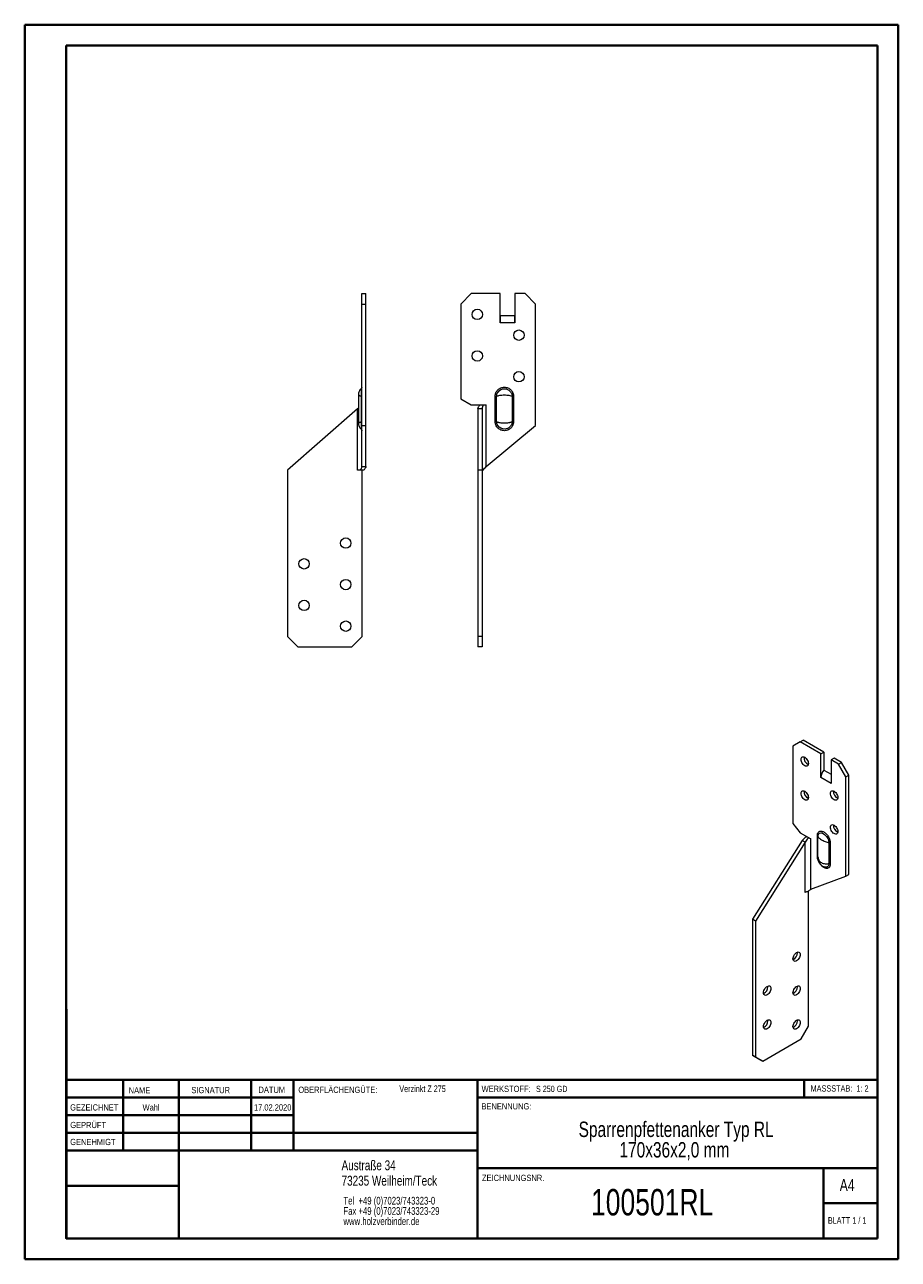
# Model space of a CAD drawing. Header units: millimetres. Extents: x 0 to 210, y 0 to 297.
import ezdxf

# ---------------------------------------------------------------- set-up
doc = ezdxf.new("R2010")
doc.units = ezdxf.units.MM
doc.styles.add('SLDTEXTSTYLE0', font='TXT', dxfattribs={"width": 0.75})
doc.styles.add('SLDTEXTSTYLE1', font='TXT', dxfattribs={"width": 0.681818})
doc.styles.add('SLDTEXTSTYLE2', font='TXT', dxfattribs={"width": 0.7})
doc.styles.add('SLDTEXTSTYLE3', font='TXT', dxfattribs={"width": 0.6875})

# ---------------------------------------------------------------- blocks, each defined once
blk = doc.blocks.new('SW_NOTE_0')
at = {"color": 0, "linetype": 'Continuous', "lineweight": 0, "char_height": 1.8521, "attachment_point": 1, "style": 'SLDTEXTSTYLE0'}
for s, insert in [('Tel  +49 (0)7023/743323-0', (0, 2.39)), ('Fax +49 (0)7023/743323-29', (0, -0.08)), ('www.holzverbinder.de', (0, -2.55))]:
    blk.add_mtext(s, dxfattribs=dict(at, insert=insert))
blk = doc.blocks.new('SW_NOTE_1')
at = {"color": 0, "linetype": 'Continuous', "lineweight": 0, "char_height": 3.7042, "attachment_point": 2, "style": 'SLDTEXTSTYLE0'}
for s, insert in [('Sparrenpfettenanker Typ RL', (32.53, 4.77)), ('170x36x2,0 mm', (32.12, -0.16))]:
    blk.add_mtext(s, dxfattribs=dict(at, insert=insert))

msp = doc.modelspace()

# ---------------------------------------------------------------- linework, layer by layer
at = {"color": 7, "linetype": 'Continuous', "lineweight": 40}
for p, q in [((0.08, 0.21), (0.08, 297.21)), ((0.08, 297.21), (210.08, 297.21)), ((210.08, 0.21), (210.08, 297.21)), ((210.08, 292.21), (210.08, 297.21)), ((10.08, 292.21), (205.08, 292.21)), ((10.08, 5.21), (10.08, 292.21)), ((205.08, 5.21), (205.08, 292.21)), ((10.11, 60.37), (10.11, 5.12)), ((205.08, 43.37), (10.11, 43.37)), ((23.71, 43.37), (23.71, 26.37)), ((37.1, 43.37), (37.1, 5.12)), ((54.51, 43.37), (54.51, 26.37)), ((64.71, 26.37), (64.71, 43.37)), ((108.91, 43.37), (108.91, 5.12)), ((187.47, 39.12), (187.47, 43.37)), ((64.71, 39.1), (10.11, 39.1)), ((205.08, 39.12), (108.91, 39.12)), ((64.71, 34.87), (10.11, 34.87)), ((108.91, 30.62), (10.11, 30.62)), ((108.91, 26.37), (10.11, 26.37)), ((108.91, 22.12), (205.08, 22.12)), ((192.08, 5.21), (192.08, 22.21)), ((37.1, 17.87), (10.11, 17.87)), ((10.11, 13.71), (10.08, 13.71)), ((205.08, 13.71), (192.08, 13.71)), ((10.11, 9.46), (10.08, 9.46)), ((10.08, 5.21), (205.08, 5.21)), ((205.08, 5.21), (180.99, 5.21)), ((0.08, 0.21), (210.08, 0.21))]:
    msp.add_line(p, q, dxfattribs=at)
at = {"color": 7, "linetype": 'Continuous', "lineweight": 15}
for p, q in [((81.11, 232.52), (82.11, 232.52)), ((81.11, 230.02), (81.11, 232.52)), ((82.11, 230.02), (82.11, 232.52)), ((107.38, 232.52), (104.88, 230.02)), ((114.38, 232.52), (107.38, 232.52)), ((114.38, 225.52), (114.38, 232.52)), ((117.88, 232.52), (117.88, 225.52)), ((120.38, 232.52), (117.88, 232.52)), ((122.88, 230.02), (120.38, 232.52)), ((81.11, 200.77), (81.11, 230.02)), ((81.11, 230.02), (82.11, 230.02)), ((82.11, 200.77), (82.11, 230.02)), ((104.88, 230.02), (104.88, 207.22)), ((122.88, 200.77), (122.88, 230.02)), ((114.39, 227.26), (117.88, 227.26)), ((114.39, 227.26), (114.39, 225.52)), ((117.88, 225.52), (117.88, 227.26)), ((114.39, 225.52), (114.38, 225.52)), ((117.88, 225.52), (114.39, 225.52)), ((114.39, 225.52), (114.39, 225.52)), ((117.88, 225.52), (117.88, 225.52)), ((117.88, 225.52), (117.88, 225.52)), ((80.28, 208.16), (80.28, 201.4)), ((80.28, 205.01), (80.11, 204.78)), ((80.98, 207.84), (80.98, 201.72)), ((104.88, 207.22), (107.38, 205.78)), ((107.38, 205.78), (111.01, 205.78)), ((109.6, 205.77), (110.31, 205.77)), ((110.31, 205.77), (111.01, 205.77)), ((111.01, 205.78), (111.01, 205.77)), ((111.01, 190.96), (111.01, 205.77)), ((113.19, 201.72), (113.19, 207.84)), ((113.52, 201.72), (113.52, 207.84)), ((117.25, 207.84), (117.25, 201.72)), ((117.58, 207.84), (117.58, 201.72)), ((80.11, 204.78), (63.24, 190.02)), ((80.11, 190.02), (80.11, 204.78)), ((109.01, 204.78), (109.01, 190.02)), ((110.01, 204.78), (109.01, 204.78)), ((110.01, 204.78), (110.01, 190.02)), ((81.11, 190.96), (81.11, 200.77)), ((81.11, 200.77), (82.11, 200.77)), ((82.11, 190.96), (82.11, 200.77)), ((111.01, 190.96), (122.88, 200.77)), ((81.11, 190.96), (82.11, 190.96)), ((63.24, 190.02), (63.24, 150.02)), ((80.81, 190.02), (80.11, 190.02)), ((80.11, 190.02), (80.11, 190.02)), ((81.24, 190.02), (80.11, 190.02)), ((81.52, 190.02), (80.81, 190.02)), ((81.24, 150.02), (81.24, 190.02)), ((110.01, 190.02), (109.01, 190.02)), ((109.01, 190.02), (109.01, 150.02)), ((110.01, 190.02), (110.01, 150.02)), ((110.31, 190.02), (110.01, 190.02)), ((63.24, 150.02), (65.74, 147.52)), ((78.74, 147.52), (81.24, 150.02)), ((110.01, 150.02), (109.01, 150.02)), ((109.01, 150.02), (109.01, 147.52)), ((110.01, 150.02), (110.01, 147.52)), ((65.74, 147.52), (78.74, 147.52)), ((110.01, 147.52), (109.01, 147.52)), ((186.52, 124.66), (187.23, 125.07)), ((192.18, 122.21), (187.23, 125.07)), ((186.52, 124.66), (184.75, 123.64)), ((184.75, 123.64), (184.75, 105.02)), ((191.47, 121.8), (186.52, 124.66)), ((191.47, 121.8), (192.18, 122.21)), ((191.47, 116.09), (191.47, 121.8)), ((192.18, 122.21), (192.18, 117.91)), ((194.65, 120.78), (193.94, 120.38)), ((193.94, 120.38), (193.94, 114.66)), ((195.71, 119.36), (193.94, 120.38)), ((196.42, 119.76), (194.65, 120.78)), ((195.71, 119.36), (196.42, 119.76)), ((197.48, 116.29), (195.71, 119.36)), ((198.19, 116.7), (196.42, 119.76)), ((193.94, 114.66), (191.47, 116.09)), ((191.47, 116.08), (191.47, 116.09)), ((191.47, 116.09), (191.47, 116.08)), ((191.47, 116.09), (191.47, 116.09)), ((192.18, 117.91), (193.94, 116.89)), ((197.48, 116.29), (198.19, 116.7)), ((197.48, 92.41), (197.48, 116.29)), ((198.19, 92.82), (198.19, 116.7)), ((193.94, 114.66), (193.94, 114.78)), ((193.94, 114.66), (193.94, 114.66)), ((193.94, 114.66), (193.94, 114.66)), ((193.94, 114.66), (193.94, 114.66)), ((184.75, 105.02), (186.52, 102.82)), ((186.52, 102.82), (189.09, 101.34)), ((188.38, 101.75), (188.38, 101.51)), ((189.09, 89.24), (189.09, 101.34)), ((189.09, 101.34), (189.09, 101.34)), ((190.62, 97.14), (190.62, 102.14)), ((190.77, 96.95), (190.77, 101.95)), ((186.96, 100.94), (175.04, 82)), ((187.67, 100.53), (175.74, 81.59)), ((187.67, 100.53), (186.96, 100.94)), ((187.67, 88.48), (187.67, 100.53)), ((193.41, 100.43), (193.41, 95.43)), ((193.73, 100.34), (193.73, 95.35)), ((190.78, 96.77), (190.77, 96.95)), ((189.09, 89.24), (197.48, 92.41)), ((192.17, 94.65), (192.14, 94.66)), ((197.48, 92.41), (198.19, 92.82)), ((188.95, 89.14), (189.14, 89.26)), ((187.75, 88.52), (187.67, 88.47)), ((187.67, 88.47), (187.67, 88.48)), ((188.47, 56.28), (188.47, 88.73)), ((175.74, 81.59), (175.04, 82)), ((175.04, 82), (175.04, 49.34)), ((175.74, 81.59), (175.74, 48.93)), ((185.82, 73.94), (185.8, 74.11)), ((178.75, 65.77), (178.73, 65.95)), ((185.82, 65.77), (185.8, 65.95)), ((178.75, 57.6), (178.73, 57.78)), ((185.82, 57.6), (185.8, 57.78)), ((186.7, 53.22), (188.47, 56.28)), ((177.51, 47.91), (186.7, 53.22)), ((175.74, 48.93), (175.04, 49.34)), ((175.04, 49.34), (176.8, 48.32)), ((175.74, 48.93), (177.51, 47.91)), ((177.51, 47.91), (176.8, 48.32))]:
    msp.add_line(p, q, dxfattribs=at)
at = {"color": 7, "linetype": 'Continuous', "lineweight": 0}
for p, q in [((64.71, 39.12), (10.11, 39.12)), ((23.71, 5.21), (23.71, 5.12)), ((54.51, 5.21), (54.51, 5.12))]:
    msp.add_line(p, q, dxfattribs=at)
at = {"color": 7, "linetype": 'Continuous', "lineweight": 15, "flags": 128}
for points in [[(188.46, 119.46), (188.44, 119.24), (188.38, 119.06), (188.27, 118.93), (188.13, 118.85), (187.96, 118.83), (187.78, 118.86), (187.58, 118.95), (187.38, 119.09), (187.2, 119.27), (187.03, 119.49), (186.89, 119.73), (186.78, 119.98), (186.72, 120.24), (186.7, 120.48), (186.72, 120.69), (186.78, 120.87), (186.89, 121), (187.03, 121.08), (187.2, 121.11), (187.38, 121.08), (187.58, 120.99), (187.78, 120.85), (187.96, 120.67), (188.13, 120.45), (188.27, 120.2), (188.38, 119.95), (188.44, 119.7), (188.46, 119.46)], [(188.46, 111.29), (188.44, 111.08), (188.38, 110.9), (188.27, 110.77), (188.13, 110.69), (187.96, 110.66), (187.78, 110.69), (187.58, 110.78), (187.38, 110.92), (187.2, 111.1), (187.03, 111.32), (186.89, 111.56), (186.78, 111.82), (186.72, 112.07), (186.7, 112.31), (186.72, 112.53), (186.78, 112.7), (186.89, 112.84), (187.03, 112.92), (187.2, 112.94), (187.38, 112.91), (187.58, 112.82), (187.78, 112.68), (187.96, 112.5), (188.13, 112.28), (188.27, 112.04), (188.38, 111.79), (188.44, 111.53), (188.46, 111.29)], [(195.53, 111.29), (195.51, 111.08), (195.45, 110.9), (195.34, 110.77), (195.2, 110.69), (195.03, 110.66), (194.85, 110.69), (194.65, 110.78), (194.45, 110.92), (194.27, 111.1), (194.1, 111.32), (193.96, 111.57), (193.85, 111.82), (193.79, 112.07), (193.77, 112.31), (193.79, 112.53), (193.85, 112.71), (193.96, 112.84), (194.1, 112.92), (194.27, 112.94), (194.45, 112.91), (194.65, 112.82), (194.85, 112.68), (195.03, 112.5), (195.2, 112.28), (195.34, 112.04), (195.45, 111.79), (195.51, 111.53), (195.53, 111.29)], [(195.53, 103.13), (195.51, 102.91), (195.45, 102.73), (195.34, 102.6), (195.2, 102.52), (195.03, 102.5), (194.85, 102.53), (194.65, 102.62), (194.45, 102.76), (194.27, 102.94), (194.1, 103.16), (193.96, 103.4), (193.85, 103.65), (193.79, 103.91), (193.77, 104.15), (193.79, 104.36), (193.85, 104.54), (193.96, 104.67), (194.1, 104.75), (194.27, 104.78), (194.45, 104.75), (194.65, 104.66), (194.85, 104.52), (195.03, 104.34), (195.2, 104.12), (195.34, 103.87), (195.45, 103.62), (195.51, 103.37), (195.53, 103.13)], [(186.53, 73.53), (186.5, 73.29), (186.44, 73.03), (186.33, 72.78), (186.19, 72.54), (186.03, 72.32), (185.84, 72.14), (185.64, 72), (185.45, 71.91), (185.26, 71.88), (185.09, 71.9), (184.95, 71.98), (184.85, 72.11), (184.78, 72.29), (184.76, 72.51), (184.78, 72.75), (184.85, 73), (184.95, 73.25), (185.09, 73.5), (185.26, 73.71), (185.45, 73.9), (185.64, 74.04), (185.84, 74.13), (186.03, 74.16), (186.19, 74.13), (186.33, 74.05), (186.44, 73.92), (186.5, 73.74), (186.53, 73.53)], [(179.46, 65.36), (179.43, 65.12), (179.37, 64.87), (179.26, 64.61), (179.12, 64.37), (178.96, 64.15), (178.77, 63.97), (178.57, 63.83), (178.38, 63.74), (178.19, 63.71), (178.02, 63.74), (177.88, 63.82), (177.78, 63.95), (177.71, 64.13), (177.69, 64.34), (177.71, 64.58), (177.78, 64.84), (177.88, 65.09), (178.02, 65.33), (178.19, 65.55), (178.38, 65.73), (178.57, 65.87), (178.77, 65.96), (178.96, 65.99), (179.12, 65.97), (179.26, 65.89), (179.37, 65.75), (179.43, 65.58), (179.46, 65.36)], [(186.53, 65.36), (186.5, 65.12), (186.44, 64.87), (186.33, 64.61), (186.19, 64.37), (186.03, 64.15), (185.84, 63.97), (185.64, 63.83), (185.45, 63.74), (185.26, 63.71), (185.09, 63.74), (184.95, 63.82), (184.85, 63.95), (184.78, 64.13), (184.76, 64.34), (184.78, 64.58), (184.85, 64.83), (184.95, 65.09), (185.09, 65.33), (185.26, 65.55), (185.45, 65.73), (185.64, 65.87), (185.84, 65.96), (186.03, 65.99), (186.19, 65.97), (186.33, 65.89), (186.44, 65.75), (186.5, 65.58), (186.53, 65.36)], [(179.46, 57.2), (179.43, 56.96), (179.37, 56.7), (179.26, 56.45), (179.12, 56.21), (178.96, 55.99), (178.77, 55.8), (178.57, 55.67), (178.38, 55.58), (178.19, 55.55), (178.02, 55.57), (177.88, 55.65), (177.78, 55.78), (177.71, 55.96), (177.69, 56.18), (177.71, 56.42), (177.78, 56.67), (177.88, 56.92), (178.02, 57.17), (178.19, 57.38), (178.38, 57.57), (178.57, 57.71), (178.77, 57.8), (178.96, 57.83), (179.12, 57.8), (179.26, 57.72), (179.37, 57.59), (179.43, 57.41), (179.46, 57.2)], [(186.53, 57.2), (186.5, 56.96), (186.44, 56.7), (186.33, 56.45), (186.19, 56.21), (186.03, 55.99), (185.84, 55.8), (185.64, 55.67), (185.45, 55.58), (185.26, 55.54), (185.09, 55.57), (184.95, 55.65), (184.85, 55.78), (184.78, 55.96), (184.76, 56.18), (184.78, 56.42), (184.85, 56.67), (184.95, 56.92), (185.09, 57.17), (185.26, 57.38), (185.45, 57.57), (185.64, 57.71), (185.84, 57.79), (186.03, 57.83), (186.19, 57.8), (186.33, 57.72), (186.44, 57.59), (186.5, 57.41), (186.53, 57.2)]]:
    msp.add_lwpolyline(points, dxfattribs=at)
at = {"color": 7, "linetype": 'Continuous', "lineweight": 15}
for centre in [(108.88, 227.52), (118.88, 222.52), (108.88, 217.52), (118.88, 212.52), (77.24, 172.52), (67.24, 167.52), (77.24, 162.52), (67.24, 157.52), (77.24, 152.52)]:
    msp.add_circle(centre, 1.25, dxfattribs=at)
for centre, radius, start, end in [((189.2, 120.9), 1.79, 174.8248, 245.1698), ((194.54, 115.95), 3.07, 140.2279, 177.3607), ((189.2, 112.74), 1.79, 174.8248, 245.1698), ((196.27, 112.74), 1.79, 174.8248, 245.1698), ((196.27, 104.57), 1.79, 174.8248, 245.1698), ((188.41, 100.06), 1.44, 61.9598, 91.1441), ((188.35, 87.2), 1.44, 88.8559, 118.0402), ((183.97, 73.99), 1.85, 295.6679, 358.23), ((176.9, 65.83), 1.85, 295.6679, 358.23), ((183.97, 65.83), 1.85, 295.6679, 358.23), ((176.9, 57.66), 1.85, 295.6679, 358.23), ((183.97, 57.66), 1.85, 295.6679, 358.23)]:
    msp.add_arc(centre, radius, start, end, dxfattribs=at)
for points, knots in [([(80.95, 209.65), (80.85, 209.55), (80.65, 209.35), (80.44, 208.98), (80.3, 208.58), (80.29, 208.3), (80.28, 208.16)], [0, 0, 0, 0, 0.250038, 0.499976, 0.749977, 1, 1, 1, 1]), ([(80.28, 208.16), (80.28, 208.16), (80.3, 208.15), (80.38, 208.11), (80.43, 208.09), (80.63, 208), (80.8, 207.92), (80.98, 207.84)], [0, 0, 0, 0, 0.25, 0.25, 0.5, 0.5, 1, 1, 1, 1]), ([(81.11, 210.02), (81.1, 209.98), (81.1, 209.91), (81.06, 209.81), (81.01, 209.72), (80.96, 209.67), (80.94, 209.64)], [0, 0, 0, 0, 0.250006, 0.499985, 0.749972, 1, 1, 1, 1]), ([(80.94, 209.64), (80.94, 209.64), (80.94, 209.62), (80.94, 209.52), (80.94, 209.35), (80.95, 209.13), (80.95, 208.86), (80.96, 208.54), (80.97, 208.2), (80.98, 207.96), (80.98, 207.84)], [0, 0, 0, 0, 0.1228239, 0.2476351, 0.372569, 0.4977366, 0.6230461, 0.7482797, 0.8739285, 1, 1, 1, 1]), ([(113.19, 207.84), (113.19, 207.87), (113.19, 207.95), (113.2, 208.05), (113.21, 208.16), (113.23, 208.3), (113.28, 208.47), (113.38, 208.74), (113.55, 209.06), (113.83, 209.39), (114.16, 209.66), (114.54, 209.86), (114.95, 209.98), (115.38, 210.03), (115.81, 209.99), (116.23, 209.86), (116.61, 209.66), (116.95, 209.39), (117.17, 209.11), (117.32, 208.87), (117.42, 208.67), (117.49, 208.47), (117.54, 208.29), (117.56, 208.12), (117.58, 207.98), (117.58, 207.89), (117.58, 207.84)], [0, 0, 0, 0, 0.015542, 0.031094, 0.046695, 0.062383, 0.093601, 0.124866, 0.187212, 0.249661, 0.312107, 0.374657, 0.437175, 0.499658, 0.562267, 0.624854, 0.687448, 0.750072, 0.812657, 0.843897, 0.875121, 0.906342, 0.937585, 0.958431, 0.979205, 1, 1, 1, 1]), ([(113.52, 207.84), (113.53, 208.16), (113.62, 208.48), (114.14, 209.32), (114.81, 209.68), (115.94, 209.62), (116.38, 209.42), (116.91, 208.89), (117.06, 208.64), (117.21, 208.2), (117.24, 208.02), (117.25, 207.84)], [-1.367779, -1.367779, -1.367779, -1.367779, -1.139757, -1.139757, -0.660146, -0.660146, -0.332632, -0.332632, -0.127935, -0.127935, 0, 0, 0, 0]), ([(113.52, 207.84), (113.62, 207.88), (113.73, 207.92), (113.99, 208), (114.13, 208.03), (114.44, 208.09), (114.62, 208.11), (114.99, 208.15), (115.19, 208.16), (115.58, 208.16), (115.78, 208.15), (116.15, 208.11), (116.32, 208.09), (116.8, 208), (117.05, 207.92), (117.25, 207.84)], [0, 0, 0, 0, 0.125, 0.125, 0.25, 0.25, 0.375, 0.375, 0.5, 0.5, 0.625, 0.625, 0.75, 0.75, 1, 1, 1, 1]), ([(109.01, 204.78), (109.01, 204.95), (109.07, 205.11), (109.27, 205.44), (109.42, 205.61), (109.6, 205.77)], [0, 0, 0, 0, 0.5, 0.5, 1, 1, 1, 1]), ([(110.31, 205.77), (110.22, 205.61), (110.14, 205.44), (110.04, 205.11), (110.01, 204.95), (110.01, 204.78)], [0, 0, 0, 0, 0.5, 0.5, 1, 1, 1, 1]), ([(80.28, 201.4), (80.28, 201.4), (80.28, 201.4), (80.29, 201.4), (80.3, 201.41), (80.31, 201.41), (80.33, 201.42), (80.36, 201.43), (80.39, 201.45), (80.42, 201.46), (80.46, 201.48), (80.51, 201.5), (80.59, 201.54), (80.71, 201.59), (80.84, 201.65), (80.93, 201.7), (80.98, 201.72)], [0, 0, 0, 0, 0.054559, 0.109101, 0.163644, 0.218202, 0.272791, 0.327428, 0.382128, 0.436908, 0.491782, 0.546767, 0.659905, 0.773068, 0.886388, 1, 1, 1, 1]), ([(80.28, 201.4), (80.29, 201.26), (80.3, 200.98), (80.44, 200.58), (80.65, 200.21), (80.85, 200.01), (80.95, 199.91)], [0, 0, 0, 0, 0.250023, 0.500024, 0.749962, 1, 1, 1, 1]), ([(80.98, 201.72), (80.98, 201.6), (80.97, 201.36), (80.96, 201.02), (80.95, 200.7), (80.95, 200.43), (80.94, 200.2), (80.94, 200.04), (80.94, 199.93), (80.94, 199.92), (80.94, 199.91)], [0, 0, 0, 0, 0.126071, 0.251718, 0.376951, 0.50226, 0.627426, 0.752359, 0.87717, 1, 1, 1, 1]), ([(80.94, 199.91), (80.96, 199.89), (81.01, 199.84), (81.06, 199.75), (81.1, 199.65), (81.1, 199.58), (81.11, 199.54)], [0, 0, 0, 0, 0.250028, 0.500015, 0.749994, 1, 1, 1, 1]), ([(117.58, 201.72), (117.58, 201.68), (117.58, 201.61), (117.57, 201.5), (117.56, 201.4), (117.53, 201.26), (117.49, 201.08), (117.42, 200.88), (117.32, 200.69), (117.17, 200.44), (116.95, 200.17), (116.61, 199.9), (116.23, 199.69), (115.81, 199.57), (115.38, 199.53), (114.95, 199.57), (114.54, 199.7), (114.16, 199.9), (113.83, 200.17), (113.55, 200.5), (113.38, 200.82), (113.28, 201.08), (113.23, 201.27), (113.2, 201.43), (113.19, 201.58), (113.19, 201.67), (113.19, 201.72)], [0, 0, 0, 0, 0.015588, 0.031162, 0.046759, 0.062419, 0.093624, 0.124883, 0.156068, 0.187346, 0.249931, 0.312555, 0.375148, 0.437735, 0.500343, 0.562826, 0.625344, 0.687893, 0.750338, 0.81275, 0.875133, 0.906362, 0.93762, 0.958499, 0.979262, 1, 1, 1, 1]), ([(113.52, 201.72), (113.55, 201.71), (113.6, 201.68), (113.69, 201.65), (113.78, 201.62), (113.88, 201.59), (113.98, 201.56), (114.08, 201.54), (114.18, 201.52), (114.42, 201.47), (114.82, 201.42), (115.38, 201.39), (115.95, 201.42), (116.38, 201.47), (116.69, 201.54), (116.89, 201.59), (117.08, 201.65), (117.19, 201.7), (117.25, 201.72)], [0, 0, 0, 0, 0.028494, 0.056928, 0.085311, 0.113651, 0.141957, 0.170237, 0.198498, 0.226751, 0.363765, 0.500026, 0.636297, 0.773164, 0.829788, 0.886424, 0.943139, 1, 1, 1, 1]), ([(117.25, 201.72), (117.24, 201.54), (117.21, 201.36), (117.06, 200.92), (116.91, 200.67), (116.38, 200.14), (115.94, 199.94), (114.81, 199.88), (114.14, 200.23), (113.62, 201.08), (113.53, 201.4), (113.52, 201.72)], [-1.367769, -1.367769, -1.367769, -1.367769, -1.239834, -1.239834, -1.035137, -1.035137, -0.707623, -0.707623, -0.228012, -0.228012, 0, 0, 0, 0]), ([(80.81, 190.02), (80.9, 190.18), (80.98, 190.34), (81.08, 190.65), (81.11, 190.8), (81.11, 190.96)], [0, 0, 0, 0, 0.5, 0.5, 1, 1, 1, 1]), ([(82.11, 190.96), (82.11, 190.8), (82.05, 190.65), (81.85, 190.34), (81.7, 190.18), (81.52, 190.02)], [0, 0, 0, 0, 0.5, 0.5, 1, 1, 1, 1]), ([(110.31, 190.02), (110.4, 190.18), (110.51, 190.34), (110.75, 190.65), (110.88, 190.8), (111.01, 190.96)], [0, 0, 0, 0, 0.5, 0.5, 1, 1, 1, 1]), ([(186.96, 100.94), (187.06, 101.06), (187.26, 101.29), (187.61, 101.6), (187.89, 101.81), (188.06, 101.9), (188.09, 101.92)], [0, 0, 0, 0, 0.307062, 0.614124, 0.921186, 1, 1, 1, 1]), ([(188.38, 101.51), (188.25, 101.37), (188.12, 101.22), (187.88, 100.9), (187.76, 100.72), (187.67, 100.53)], [0, 0, 0, 0, 0.5, 0.5, 1, 1, 1, 1]), ([(190.62, 102.14), (190.62, 102.17), (190.62, 102.22), (190.63, 102.31), (190.64, 102.39), (190.66, 102.49), (190.69, 102.62), (190.76, 102.8), (190.88, 102.99), (191.07, 103.14), (191.31, 103.22), (191.58, 103.23), (191.87, 103.17), (192.18, 103.03), (192.48, 102.82), (192.77, 102.55), (193.04, 102.23), (193.28, 101.87), (193.44, 101.55), (193.55, 101.29), (193.61, 101.09), (193.66, 100.9), (193.7, 100.73), (193.72, 100.58), (193.73, 100.46), (193.73, 100.38), (193.73, 100.34)], [0, 0, 0, 0, 0.015542, 0.031094, 0.046695, 0.062383, 0.093601, 0.124866, 0.187212, 0.249661, 0.312107, 0.374657, 0.437175, 0.499658, 0.562267, 0.624854, 0.687448, 0.750072, 0.812657, 0.843897, 0.875121, 0.906342, 0.937585, 0.958431, 0.979205, 1, 1, 1, 1]), ([(190.77, 101.95), (190.77, 102.21), (190.83, 102.42), (191.18, 102.89), (191.66, 102.91), (192.45, 102.4), (192.77, 102.06), (193.15, 101.41), (193.26, 101.15), (193.37, 100.73), (193.4, 100.58), (193.41, 100.43)], [-1.367779, -1.367779, -1.367779, -1.367779, -1.139757, -1.139757, -0.660146, -0.660146, -0.332632, -0.332632, -0.127935, -0.127935, 0, 0, 0, 0]), ([(190.77, 101.95), (190.78, 101.91), (190.79, 101.86), (190.86, 101.75), (190.91, 101.69), (191.03, 101.56), (191.12, 101.48), (191.32, 101.33), (191.45, 101.24), (191.73, 101.08), (191.89, 101), (192.2, 100.86), (192.37, 100.79), (192.84, 100.6), (193.14, 100.51), (193.41, 100.43)], [0, 0, 0, 0, 0.125, 0.125, 0.25, 0.25, 0.375, 0.375, 0.5, 0.5, 0.625, 0.625, 0.75, 0.75, 1, 1, 1, 1]), ([(193.73, 95.35), (193.73, 95.32), (193.73, 95.26), (193.72, 95.18), (193.71, 95.09), (193.7, 94.99), (193.66, 94.87), (193.61, 94.73), (193.55, 94.61), (193.44, 94.47), (193.28, 94.34), (193.04, 94.25), (192.77, 94.25), (192.48, 94.31), (192.18, 94.45), (191.87, 94.67), (191.58, 94.94), (191.31, 95.26), (191.07, 95.62), (190.88, 96), (190.76, 96.33), (190.69, 96.58), (190.65, 96.75), (190.63, 96.9), (190.62, 97.02), (190.62, 97.1), (190.62, 97.14)], [0, 0, 0, 0, 0.015588, 0.031162, 0.046759, 0.062419, 0.093624, 0.124883, 0.156068, 0.187346, 0.249931, 0.312555, 0.375148, 0.437735, 0.500343, 0.562826, 0.625344, 0.687893, 0.750338, 0.81275, 0.875133, 0.906362, 0.93762, 0.958499, 0.979262, 1, 1, 1, 1]), ([(190.77, 96.95), (190.77, 96.92), (190.78, 96.86), (190.79, 96.77), (190.81, 96.68), (190.83, 96.59), (190.86, 96.51), (190.89, 96.42), (190.93, 96.34), (191.02, 96.16), (191.22, 95.9), (191.58, 95.63), (192.02, 95.44), (192.42, 95.37), (192.74, 95.35), (192.96, 95.36), (193.18, 95.38), (193.33, 95.41), (193.41, 95.43)], [0, 0, 0, 0, 0.028494, 0.056928, 0.085311, 0.113651, 0.141957, 0.170237, 0.198498, 0.226751, 0.363765, 0.500026, 0.636297, 0.773164, 0.829788, 0.886424, 0.943139, 1, 1, 1, 1]), ([(190.78, 96.77), (190.79, 96.69), (190.81, 96.46), (190.9, 96.12), (191.03, 95.78), (191.17, 95.53), (191.33, 95.31), (191.52, 95.09), (191.81, 94.83), (192.06, 94.7), (192.2, 94.63)], [0, 0, 0, 0, 0.090751, 0.250054, 0.391644, 0.495235, 0.573528, 0.68257, 0.826425, 1, 1, 1, 1]), ([(190.8, 96.61), (190.8, 96.62), (190.78, 96.68), (190.78, 96.73), (190.78, 96.77)], [0, 0, 0, 0, 0.151548, 1, 1, 1, 1]), ([(193.41, 95.43), (193.4, 95.33), (193.38, 95.15), (193.29, 94.91), (193.16, 94.72), (192.99, 94.59), (192.78, 94.52), (192.56, 94.52), (192.35, 94.56), (192.22, 94.63), (192.17, 94.65)], [0, 0, 0, 0, 0.133115, 0.265784, 0.398014, 0.530324, 0.662485, 0.794399, 0.926183, 1, 1, 1, 1]), ([(188.38, 88.65), (188.51, 88.77), (188.64, 88.89), (188.88, 89.08), (188.99, 89.17), (189.09, 89.24)], [0, 0, 0, 0, 0.5, 0.5, 1, 1, 1, 1])]:
    msp.add_open_spline(points, degree=3, knots=knots, dxfattribs=at)
for points in [[(80.98, 207.84), (81.02, 207.84), (81.08, 207.84), (81.11, 207.84), (81.11, 207.84)], [(113.19, 207.84), (113.25, 207.84), (113.37, 207.84), (113.47, 207.84), (113.52, 207.84)], [(117.25, 207.84), (117.3, 207.84), (117.4, 207.84), (117.52, 207.84), (117.58, 207.84)], [(81.11, 201.72), (81.11, 201.72), (81.08, 201.72), (81.02, 201.72), (80.98, 201.72)], [(113.19, 201.72), (113.31, 201.72), (113.43, 201.72), (113.52, 201.72)], [(117.58, 201.72), (117.52, 201.72), (117.4, 201.72), (117.3, 201.72), (117.25, 201.72)], [(190.62, 102.14), (190.66, 102.11), (190.73, 102.06), (190.76, 101.99), (190.77, 101.95)], [(193.41, 100.43), (193.47, 100.43), (193.59, 100.41), (193.69, 100.37), (193.73, 100.34)], [(190.62, 97.14), (190.71, 97.09), (190.76, 97.02), (190.77, 96.95)], [(193.73, 95.35), (193.69, 95.37), (193.59, 95.41), (193.47, 95.43), (193.41, 95.43)]]:
    msp.add_open_spline(points, degree=3, dxfattribs=at)

# ---------------------------------------------------------------- block references
at = {"color": 7, "linetype": 'Continuous', "lineweight": 0}
for name, p in [('SW_NOTE_1', (124.14, 28.57)), ('SW_NOTE_0', (76.7, 12.85))]:
    msp.add_blockref(name, p, dxfattribs=at)

# ---------------------------------------------------------------- texts
for s, insert, char_height, attachment_point, style in [('NAME', (25.07, 41.62), 1.5, 1, 'SLDTEXTSTYLE0'), ('SIGNATUR', (40.14, 41.68), 1.5, 1, 'SLDTEXTSTYLE0'), ('DATUM', (56.28, 41.74), 1.5, 1, 'SLDTEXTSTYLE0'), ('OBERFLÄCHENGÜTE:', (65.86, 41.74), 1.5, 1, 'SLDTEXTSTYLE0'), ('Verzinkt Z 275', (90.14, 42.03), 1.5875, 1, 'SLDTEXTSTYLE0'), ('WERKSTOFF:', (109.91, 41.96), 1.5, 1, 'SLDTEXTSTYLE0'), ('S 250 GD', (122.99, 41.96), 1.5, 1, 'SLDTEXTSTYLE3'), ('MASSSTAB:  1: 2', (188.99, 42.07), 1.5, 1, 'SLDTEXTSTYLE2'), ('GEZEICHNET', (11, 37.51), 1.5, 1, 'SLDTEXTSTYLE0'), ('Wahl', (30.46, 37.5), 1.499, 2, 'SLDTEXTSTYLE0'), ('17.02.2020', (59.69, 37.5), 1.499, 2, 'SLDTEXTSTYLE0'), ('BENENNUNG:', (109.88, 37.77), 1.5, 1, 'SLDTEXTSTYLE0'), ('GEPRÜFT', (11.03, 33.28), 1.5, 1, 'SLDTEXTSTYLE0'), ('GENEHMIGT', (11.02, 29.19), 1.5, 1, 'SLDTEXTSTYLE0'), ('Austraße 34', (76.25, 24.02), 2.3813, 1, 'SLDTEXTSTYLE0'), ('73235 Weilheim/Teck', (76.25, 20.32), 2.3813, 1, 'SLDTEXTSTYLE0'), ('ZEICHNUNGSNR.', (110, 20.55), 1.5, 1, 'SLDTEXTSTYLE0'), ('A4', (196, 19.52), 2.91, 1, 'SLDTEXTSTYLE0'), ('100501RL', (150.91, 17.12), 6.35, 2, 'SLDTEXTSTYLE0'), ('BLATT 1 / 1', (193.16, 10.36), 1.5875, 1, 'SLDTEXTSTYLE1')]:
    msp.add_mtext(s, dxfattribs=dict(at, insert=insert, char_height=char_height, attachment_point=attachment_point, style=style))

doc.saveas('drawing.dxf')
